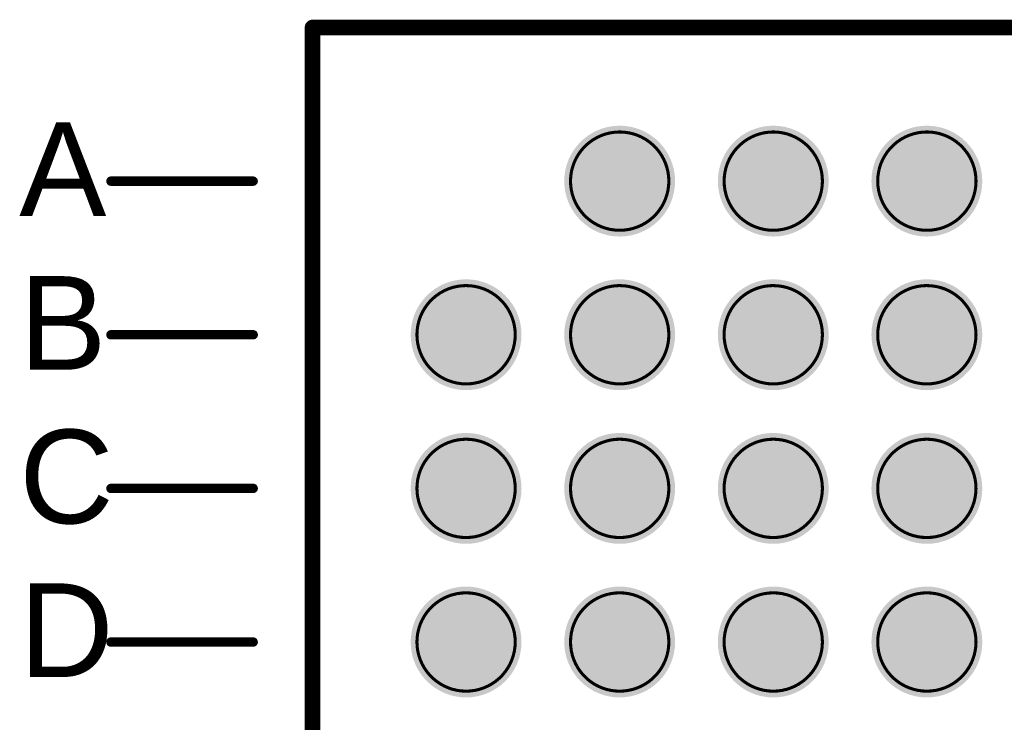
# Model space of a CAD drawing. Header units: inches. Extents: x -0.12 to 1.77, y 0 to 1.45.
# Tile 5 of 24: x -0.09 to 0.22, y 0.96 to 1.18. Entities that reach past the tile are written whole.
import ezdxf

# ---------------------------------------------------------------- set-up
doc = ezdxf.new("R2010")
doc.units = ezdxf.units.IN
doc.header["$MEASUREMENT"] = 0
for name, color, linetype in [('Keep-Out Layer', 6, 'Continuous'), ('Mechanical 7', 56, 'Continuous'), ('Top Layer', 1, 'Continuous'), ('Top Overlay', 2, 'Continuous'), ('Top Paste', 8, 'Continuous'), ('Top Solder', 216, 'Continuous')]:
    doc.layers.add(name, color=color, linetype=linetype)
doc.styles.add('Arial', font='txt', dxfattribs={"height": 0.2})

# ---------------------------------------------------------------- blocks, each defined once
blk = doc.blocks.new('OSM__S____S_S______P________S____1')
at = {"layer": 'Top Layer'}
h = blk.add_hatch(color=1, dxfattribs=at)
edge = h.paths.add_edge_path()
edge.add_arc((-0.49213, 0.54134), 0.01575, 0, 360)
h = blk.add_hatch(color=1, dxfattribs=at)
edge = h.paths.add_edge_path()
edge.add_arc((-0.44291, 0.54134), 0.01575, 0, 360)
h = blk.add_hatch(color=1, dxfattribs=at)
edge = h.paths.add_edge_path()
edge.add_arc((-0.3937, 0.54134), 0.01575, 0, 360)
h = blk.add_hatch(color=1, dxfattribs=at)
edge = h.paths.add_edge_path()
edge.add_arc((-0.54134, 0.49213), 0.01575, 0, 360)
h = blk.add_hatch(color=1, dxfattribs=at)
edge = h.paths.add_edge_path()
edge.add_arc((-0.49213, 0.49213), 0.01575, 0, 360)
h = blk.add_hatch(color=1, dxfattribs=at)
edge = h.paths.add_edge_path()
edge.add_arc((-0.44291, 0.49213), 0.01575, 0, 360)
h = blk.add_hatch(color=1, dxfattribs=at)
edge = h.paths.add_edge_path()
edge.add_arc((-0.3937, 0.49213), 0.01575, 0, 360)
h = blk.add_hatch(color=1, dxfattribs=at)
edge = h.paths.add_edge_path()
edge.add_arc((-0.54134, 0.44291), 0.01575, 0, 360)
h = blk.add_hatch(color=1, dxfattribs=at)
edge = h.paths.add_edge_path()
edge.add_arc((-0.49213, 0.44291), 0.01575, 0, 360)
h = blk.add_hatch(color=1, dxfattribs=at)
edge = h.paths.add_edge_path()
edge.add_arc((-0.44291, 0.44291), 0.01575, 0, 360)
h = blk.add_hatch(color=1, dxfattribs=at)
edge = h.paths.add_edge_path()
edge.add_arc((-0.3937, 0.44291), 0.01575, 0, 360)
h = blk.add_hatch(color=1, dxfattribs=at)
edge = h.paths.add_edge_path()
edge.add_arc((-0.54134, 0.3937), 0.01575, 0, 360)
h = blk.add_hatch(color=1, dxfattribs=at)
edge = h.paths.add_edge_path()
edge.add_arc((-0.49213, 0.3937), 0.01575, 0, 360)
h = blk.add_hatch(color=1, dxfattribs=at)
edge = h.paths.add_edge_path()
edge.add_arc((-0.44291, 0.3937), 0.01575, 0, 360)
h = blk.add_hatch(color=1, dxfattribs=at)
edge = h.paths.add_edge_path()
edge.add_arc((-0.3937, 0.3937), 0.01575, 0, 360)
at = {"layer": 'Top Paste'}
h = blk.add_hatch(color=8, dxfattribs=at)
edge = h.paths.add_edge_path()
edge.add_arc((-0.49213, 0.54134), 0.01575, 0, 360)
h = blk.add_hatch(color=8, dxfattribs=at)
edge = h.paths.add_edge_path()
edge.add_arc((-0.44291, 0.54134), 0.01575, 0, 360)
h = blk.add_hatch(color=8, dxfattribs=at)
edge = h.paths.add_edge_path()
edge.add_arc((-0.3937, 0.54134), 0.01575, 0, 360)
h = blk.add_hatch(color=8, dxfattribs=at)
edge = h.paths.add_edge_path()
edge.add_arc((-0.54134, 0.49213), 0.01575, 0, 360)
h = blk.add_hatch(color=8, dxfattribs=at)
edge = h.paths.add_edge_path()
edge.add_arc((-0.49213, 0.49213), 0.01575, 0, 360)
h = blk.add_hatch(color=8, dxfattribs=at)
edge = h.paths.add_edge_path()
edge.add_arc((-0.44291, 0.49213), 0.01575, 0, 360)
h = blk.add_hatch(color=8, dxfattribs=at)
edge = h.paths.add_edge_path()
edge.add_arc((-0.3937, 0.49213), 0.01575, 0, 360)
h = blk.add_hatch(color=8, dxfattribs=at)
edge = h.paths.add_edge_path()
edge.add_arc((-0.54134, 0.44291), 0.01575, 0, 360)
h = blk.add_hatch(color=8, dxfattribs=at)
edge = h.paths.add_edge_path()
edge.add_arc((-0.49213, 0.44291), 0.01575, 0, 360)
h = blk.add_hatch(color=8, dxfattribs=at)
edge = h.paths.add_edge_path()
edge.add_arc((-0.44291, 0.44291), 0.01575, 0, 360)
h = blk.add_hatch(color=8, dxfattribs=at)
edge = h.paths.add_edge_path()
edge.add_arc((-0.3937, 0.44291), 0.01575, 0, 360)
h = blk.add_hatch(color=8, dxfattribs=at)
edge = h.paths.add_edge_path()
edge.add_arc((-0.54134, 0.3937), 0.01575, 0, 360)
h = blk.add_hatch(color=8, dxfattribs=at)
edge = h.paths.add_edge_path()
edge.add_arc((-0.49213, 0.3937), 0.01575, 0, 360)
h = blk.add_hatch(color=8, dxfattribs=at)
edge = h.paths.add_edge_path()
edge.add_arc((-0.44291, 0.3937), 0.01575, 0, 360)
h = blk.add_hatch(color=8, dxfattribs=at)
edge = h.paths.add_edge_path()
edge.add_arc((-0.3937, 0.3937), 0.01575, 0, 360)
at = {"layer": 'Top Solder'}
h = blk.add_hatch(color=216, dxfattribs=at)
edge = h.paths.add_edge_path()
edge.add_arc((-0.49213, 0.54134), 0.01776, 0, 360)
h = blk.add_hatch(color=216, dxfattribs=at)
edge = h.paths.add_edge_path()
edge.add_arc((-0.44291, 0.54134), 0.01776, 0, 360)
h = blk.add_hatch(color=216, dxfattribs=at)
edge = h.paths.add_edge_path()
edge.add_arc((-0.3937, 0.54134), 0.01776, 0, 360)
h = blk.add_hatch(color=216, dxfattribs=at)
edge = h.paths.add_edge_path()
edge.add_arc((-0.54134, 0.49213), 0.01776, 0, 360)
h = blk.add_hatch(color=216, dxfattribs=at)
edge = h.paths.add_edge_path()
edge.add_arc((-0.49213, 0.49213), 0.01776, 0, 360)
h = blk.add_hatch(color=216, dxfattribs=at)
edge = h.paths.add_edge_path()
edge.add_arc((-0.44291, 0.49213), 0.01776, 0, 360)
h = blk.add_hatch(color=216, dxfattribs=at)
edge = h.paths.add_edge_path()
edge.add_arc((-0.3937, 0.49213), 0.01776, 0, 360)
h = blk.add_hatch(color=216, dxfattribs=at)
edge = h.paths.add_edge_path()
edge.add_arc((-0.54134, 0.44291), 0.01776, 0, 360)
h = blk.add_hatch(color=216, dxfattribs=at)
edge = h.paths.add_edge_path()
edge.add_arc((-0.49213, 0.44291), 0.01776, 0, 360)
h = blk.add_hatch(color=216, dxfattribs=at)
edge = h.paths.add_edge_path()
edge.add_arc((-0.44291, 0.44291), 0.01776, 0, 360)
h = blk.add_hatch(color=216, dxfattribs=at)
edge = h.paths.add_edge_path()
edge.add_arc((-0.3937, 0.44291), 0.01776, 0, 360)
h = blk.add_hatch(color=216, dxfattribs=at)
edge = h.paths.add_edge_path()
edge.add_arc((-0.54134, 0.3937), 0.01776, 0, 360)
h = blk.add_hatch(color=216, dxfattribs=at)
edge = h.paths.add_edge_path()
edge.add_arc((-0.49213, 0.3937), 0.01776, 0, 360)
h = blk.add_hatch(color=216, dxfattribs=at)
edge = h.paths.add_edge_path()
edge.add_arc((-0.44291, 0.3937), 0.01776, 0, 360)
h = blk.add_hatch(color=216, dxfattribs=at)
edge = h.paths.add_edge_path()
edge.add_arc((-0.3937, 0.3937), 0.01776, 0, 360)
at = {"layer": 'Mechanical 7', "const_width": 0.003}
for points in [[(-0.65515, 0.54133), (-0.60956, 0.54133)], [(-0.65515, 0.49211), (-0.60956, 0.49212)], [(-0.65515, 0.4429), (-0.60956, 0.44291)], [(-0.65516, 0.39369), (-0.60957, 0.39369)]]:
    blk.add_lwpolyline(points, dxfattribs=at)
at = {"layer": 'Mechanical 7', "const_width": 0.0015}
for points in [[(-0.6559, 0.54133, 1), (-0.6544, 0.54133, 1)], [(-0.61031, 0.54133, 1), (-0.60881, 0.54133, 1)], [(-0.6559, 0.49211, 1), (-0.6544, 0.49211, 1)], [(-0.61031, 0.49212, 1), (-0.60881, 0.49212, 1)], [(-0.6559, 0.4429, 1), (-0.6544, 0.4429, 1)], [(-0.61031, 0.44291, 1), (-0.60881, 0.44291, 1)], [(-0.65591, 0.39369, 1), (-0.65441, 0.39369, 1)], [(-0.61032, 0.39369, 1), (-0.60882, 0.39369, 1)]]:
    blk.add_lwpolyline(points, format="xyb", close=True, dxfattribs=at)
at = {"layer": 'Top Overlay', "const_width": 0.004}
for points in [[(-0.59055, 0.59055), (0.59055, 0.59055)], [(-0.59055, 0.59055), (-0.59055, -0.59055)]]:
    blk.add_lwpolyline(points, dxfattribs=at)
at = {"layer": 'Top Overlay', "const_width": 0.002}
blk.add_lwpolyline([(-0.59155, 0.59055, 1), (-0.58955, 0.59055, 1)], format="xyb", close=True, dxfattribs=at)
blk.add_lwpolyline([(-0.59155, 0.59055, 1), (-0.58955, 0.59055, 1)], format="xyb", close=True, dxfattribs=at)
at = {"layer": 'Mechanical 7', "style": 'Arial'}
for s, p in [('A', (-0.68454, 0.53013)), ('B', (-0.68453, 0.48092)), ('C', (-0.68453, 0.43171)), ('D', (-0.68454, 0.38249))]:
    blk.add_text(s, height=0.03, rotation=360, dxfattribs=at).set_placement(p)
blk = doc.blocks.new('OSM__SIZE_M_MEDIUM__PLATFORM_SIDE_2')
at = {"layer": 'Mechanical 7'}
for points, const_width in [([(-0.88583, 0.59055), (-0.29528, 0.59055)], 0.000984), ([(-0.88583, 0.59055), (-0.88583, -0.59055)], 0.000984), ([(-0.95043, 0.54133), (-0.90484, 0.54133)], 0.003), ([(-0.95043, 0.49211), (-0.90483, 0.49212)], 0.003), ([(-0.95043, 0.4429), (-0.90483, 0.44291)], 0.003), ([(-0.95044, 0.39369), (-0.90484, 0.39369)], 0.003)]:
    blk.add_lwpolyline(points, dxfattribs=dict(at, const_width=const_width))
for points, const_width in [([(-0.88607, 0.59055, 1), (-0.88558, 0.59055, 1)], 0.000492), ([(-0.88607, 0.59055, 1), (-0.88558, 0.59055, 1)], 0.000492), ([(-0.78765, 0.55709, 1), (-0.78716, 0.55709, 1)], 0.000492), ([(-0.78765, 0.55709, 1), (-0.78716, 0.55709, 1)], 0.000492), ([(-0.73844, 0.55709, 1), (-0.73795, 0.55709, 1)], 0.000492), ([(-0.73844, 0.55709, 1), (-0.73795, 0.55709, 1)], 0.000492), ([(-0.68923, 0.55709, 1), (-0.68873, 0.55709, 1)], 0.000492), ([(-0.68923, 0.55709, 1), (-0.68874, 0.55709, 1)], 0.000492), ([(-0.95118, 0.54133, 1), (-0.94968, 0.54133, 1)], 0.0015), ([(-0.90559, 0.54133, 1), (-0.90409, 0.54133, 1)], 0.0015), ([(-0.8034, 0.54134, 1), (-0.80291, 0.54134, 1)], 0.000492), ([(-0.8034, 0.54134, 1), (-0.80291, 0.54134, 1)], 0.000492), ([(-0.77191, 0.54134, 1), (-0.77141, 0.54134, 1)], 0.000492), ([(-0.77191, 0.54134, 1), (-0.77141, 0.54134, 1)], 0.000492), ([(-0.75419, 0.54134, 1), (-0.7537, 0.54134, 1)], 0.000492), ([(-0.75419, 0.54134, 1), (-0.7537, 0.54134, 1)], 0.000492), ([(-0.72269, 0.54134, 1), (-0.7222, 0.54134, 1)], 0.000492), ([(-0.72269, 0.54134, 1), (-0.7222, 0.54134, 1)], 0.000492), ([(-0.70498, 0.54134, 1), (-0.70448, 0.54134, 1)], 0.000492), ([(-0.70498, 0.54134, 1), (-0.70448, 0.54134, 1)], 0.000492), ([(-0.67348, 0.54134, 1), (-0.67299, 0.54134, 1)], 0.000492), ([(-0.67348, 0.54134, 1), (-0.67299, 0.54134, 1)], 0.000492), ([(-0.78765, 0.52559, 1), (-0.78716, 0.52559, 1)], 0.000492), ([(-0.78765, 0.52559, 1), (-0.78716, 0.52559, 1)], 0.000492), ([(-0.73844, 0.52559, 1), (-0.73795, 0.52559, 1)], 0.000492), ([(-0.73844, 0.52559, 1), (-0.73795, 0.52559, 1)], 0.000492), ([(-0.68923, 0.52559, 1), (-0.68874, 0.52559, 1)], 0.000492), ([(-0.68923, 0.52559, 1), (-0.68874, 0.52559, 1)], 0.000492), ([(-0.83687, 0.50787, 1), (-0.83638, 0.50787, 1)], 0.000492), ([(-0.83687, 0.50788, 1), (-0.83637, 0.50788, 1)], 0.000492), ([(-0.78765, 0.50788, 1), (-0.78716, 0.50788, 1)], 0.000492), ([(-0.78766, 0.50787, 1), (-0.78717, 0.50787, 1)], 0.000492), ([(-0.73844, 0.50788, 1), (-0.73795, 0.50788, 1)], 0.000492), ([(-0.73844, 0.50787, 1), (-0.73795, 0.50787, 1)], 0.000492), ([(-0.68923, 0.50787, 1), (-0.68874, 0.50787, 1)], 0.000492), ([(-0.68923, 0.50788, 1), (-0.68874, 0.50788, 1)], 0.000492), ([(-0.95118, 0.49211, 1), (-0.94968, 0.49211, 1)], 0.0015), ([(-0.90558, 0.49212, 1), (-0.90408, 0.49212, 1)], 0.0015), ([(-0.85262, 0.49213, 1), (-0.85213, 0.49213, 1)], 0.000492), ([(-0.85262, 0.49213, 1), (-0.85213, 0.49213, 1)], 0.000492), ([(-0.82112, 0.49213, 1), (-0.82063, 0.49213, 1)], 0.000492), ([(-0.82112, 0.49213, 1), (-0.82063, 0.49213, 1)], 0.000492), ([(-0.80341, 0.49213, 1), (-0.80291, 0.49213, 1)], 0.000492), ([(-0.80341, 0.49213, 1), (-0.80291, 0.49213, 1)], 0.000492), ([(-0.77191, 0.49213, 1), (-0.77142, 0.49213, 1)], 0.000492), ([(-0.77191, 0.49213, 1), (-0.77142, 0.49213, 1)], 0.000492), ([(-0.75419, 0.49213, 1), (-0.7537, 0.49213, 1)], 0.000492), ([(-0.75419, 0.49213, 1), (-0.7537, 0.49213, 1)], 0.000492), ([(-0.7227, 0.49213, 1), (-0.7222, 0.49213, 1)], 0.000492), ([(-0.7227, 0.49213, 1), (-0.7222, 0.49213, 1)], 0.000492), ([(-0.70498, 0.49213, 1), (-0.70449, 0.49213, 1)], 0.000492), ([(-0.70498, 0.49213, 1), (-0.70449, 0.49213, 1)], 0.000492), ([(-0.67348, 0.49213, 1), (-0.67299, 0.49213, 1)], 0.000492), ([(-0.67348, 0.49213, 1), (-0.67299, 0.49213, 1)], 0.000492), ([(-0.83687, 0.47638, 1), (-0.83638, 0.47638, 1)], 0.000492), ([(-0.83687, 0.47638, 1), (-0.83638, 0.47638, 1)], 0.000492), ([(-0.78766, 0.47638, 1), (-0.78717, 0.47638, 1)], 0.000492), ([(-0.78766, 0.47638, 1), (-0.78717, 0.47638, 1)], 0.000492), ([(-0.73844, 0.47638, 1), (-0.73795, 0.47638, 1)], 0.000492), ([(-0.73844, 0.47638, 1), (-0.73795, 0.47638, 1)], 0.000492), ([(-0.68923, 0.47638, 1), (-0.68874, 0.47638, 1)], 0.000492), ([(-0.68923, 0.47638, 1), (-0.68874, 0.47638, 1)], 0.000492), ([(-0.83687, 0.45866, 1), (-0.83638, 0.45866, 1)], 0.000492), ([(-0.83687, 0.45866, 1), (-0.83637, 0.45866, 1)], 0.000492), ([(-0.78765, 0.45866, 1), (-0.78716, 0.45866, 1)], 0.000492), ([(-0.78766, 0.45866, 1), (-0.78717, 0.45866, 1)], 0.000492), ([(-0.73844, 0.45866, 1), (-0.73795, 0.45866, 1)], 0.000492), ([(-0.73844, 0.45866, 1), (-0.73795, 0.45866, 1)], 0.000492), ([(-0.68923, 0.45866, 1), (-0.68874, 0.45866, 1)], 0.000492), ([(-0.68923, 0.45866, 1), (-0.68874, 0.45866, 1)], 0.000492), ([(-0.95118, 0.4429, 1), (-0.94968, 0.4429, 1)], 0.0015), ([(-0.90558, 0.44291, 1), (-0.90408, 0.44291, 1)], 0.0015), ([(-0.85262, 0.44291, 1), (-0.85213, 0.44291, 1)], 0.000492), ([(-0.85262, 0.44291, 1), (-0.85213, 0.44291, 1)], 0.000492), ([(-0.82112, 0.44291, 1), (-0.82063, 0.44291, 1)], 0.000492), ([(-0.82112, 0.44291, 1), (-0.82063, 0.44291, 1)], 0.000492), ([(-0.80341, 0.44291, 1), (-0.80291, 0.44291, 1)], 0.000492), ([(-0.80341, 0.44291, 1), (-0.80291, 0.44291, 1)], 0.000492), ([(-0.77191, 0.44291, 1), (-0.77142, 0.44291, 1)], 0.000492), ([(-0.77191, 0.44291, 1), (-0.77142, 0.44291, 1)], 0.000492), ([(-0.75419, 0.44291, 1), (-0.7537, 0.44291, 1)], 0.000492), ([(-0.75419, 0.44291, 1), (-0.7537, 0.44291, 1)], 0.000492), ([(-0.7227, 0.44291, 1), (-0.7222, 0.44291, 1)], 0.000492), ([(-0.7227, 0.44291, 1), (-0.7222, 0.44291, 1)], 0.000492), ([(-0.70498, 0.44291, 1), (-0.70449, 0.44291, 1)], 0.000492), ([(-0.70498, 0.44291, 1), (-0.70449, 0.44291, 1)], 0.000492), ([(-0.67348, 0.44291, 1), (-0.67299, 0.44291, 1)], 0.000492), ([(-0.67348, 0.44291, 1), (-0.67299, 0.44291, 1)], 0.000492), ([(-0.83687, 0.42717, 1), (-0.83638, 0.42717, 1)], 0.000492), ([(-0.83687, 0.42717, 1), (-0.83638, 0.42717, 1)], 0.000492), ([(-0.78766, 0.42717, 1), (-0.78717, 0.42717, 1)], 0.000492), ([(-0.78766, 0.42717, 1), (-0.78717, 0.42717, 1)], 0.000492), ([(-0.73844, 0.42717, 1), (-0.73795, 0.42717, 1)], 0.000492), ([(-0.73844, 0.42717, 1), (-0.73795, 0.42717, 1)], 0.000492), ([(-0.68923, 0.42717, 1), (-0.68874, 0.42717, 1)], 0.000492), ([(-0.68923, 0.42717, 1), (-0.68874, 0.42717, 1)], 0.000492), ([(-0.83687, 0.40945, 1), (-0.83638, 0.40945, 1)], 0.000492), ([(-0.83687, 0.40945, 1), (-0.83637, 0.40945, 1)], 0.000492), ([(-0.78765, 0.40945, 1), (-0.78716, 0.40945, 1)], 0.000492), ([(-0.78766, 0.40945, 1), (-0.78717, 0.40945, 1)], 0.000492), ([(-0.73844, 0.40945, 1), (-0.73795, 0.40945, 1)], 0.000492), ([(-0.73844, 0.40945, 1), (-0.73795, 0.40945, 1)], 0.000492), ([(-0.68923, 0.40945, 1), (-0.68874, 0.40945, 1)], 0.000492), ([(-0.68923, 0.40945, 1), (-0.68874, 0.40945, 1)], 0.000492), ([(-0.95119, 0.39369, 1), (-0.94969, 0.39369, 1)], 0.0015), ([(-0.90559, 0.39369, 1), (-0.90409, 0.39369, 1)], 0.0015), ([(-0.85262, 0.3937, 1), (-0.85213, 0.3937, 1)], 0.000492), ([(-0.85262, 0.3937, 1), (-0.85213, 0.3937, 1)], 0.000492), ([(-0.82112, 0.3937, 1), (-0.82063, 0.3937, 1)], 0.000492), ([(-0.82112, 0.3937, 1), (-0.82063, 0.3937, 1)], 0.000492), ([(-0.80341, 0.3937, 1), (-0.80291, 0.3937, 1)], 0.000492), ([(-0.80341, 0.3937, 1), (-0.80291, 0.3937, 1)], 0.000492), ([(-0.77191, 0.3937, 1), (-0.77142, 0.3937, 1)], 0.000492), ([(-0.77191, 0.3937, 1), (-0.77142, 0.3937, 1)], 0.000492), ([(-0.75419, 0.3937, 1), (-0.7537, 0.3937, 1)], 0.000492), ([(-0.75419, 0.3937, 1), (-0.7537, 0.3937, 1)], 0.000492), ([(-0.7227, 0.3937, 1), (-0.7222, 0.3937, 1)], 0.000492), ([(-0.7227, 0.3937, 1), (-0.7222, 0.3937, 1)], 0.000492), ([(-0.70498, 0.3937, 1), (-0.70449, 0.3937, 1)], 0.000492), ([(-0.70498, 0.3937, 1), (-0.70449, 0.3937, 1)], 0.000492), ([(-0.67348, 0.3937, 1), (-0.67299, 0.3937, 1)], 0.000492), ([(-0.67348, 0.3937, 1), (-0.67299, 0.3937, 1)], 0.000492), ([(-0.83687, 0.37795, 1), (-0.83638, 0.37795, 1)], 0.000492), ([(-0.83687, 0.37795, 1), (-0.83638, 0.37795, 1)], 0.000492), ([(-0.78766, 0.37795, 1), (-0.78717, 0.37795, 1)], 0.000492), ([(-0.78766, 0.37795, 1), (-0.78717, 0.37795, 1)], 0.000492), ([(-0.73844, 0.37795, 1), (-0.73795, 0.37795, 1)], 0.000492), ([(-0.73844, 0.37795, 1), (-0.73795, 0.37795, 1)], 0.000492), ([(-0.68923, 0.37795, 1), (-0.68874, 0.37795, 1)], 0.000492), ([(-0.68923, 0.37795, 1), (-0.68874, 0.37795, 1)], 0.000492)]:
    blk.add_lwpolyline(points, format="xyb", close=True, dxfattribs=dict(at, const_width=const_width))
at = {"layer": 'Mechanical 7', "const_width": 0.000984}
for points in [[(-0.80316, 0.54134, -0.414214), (-0.7874, 0.55709)], [(-0.78741, 0.55709, -0.414214), (-0.77166, 0.54134)], [(-0.75394, 0.54134, -0.414214), (-0.73819, 0.55709)], [(-0.7382, 0.55709, -0.414214), (-0.72245, 0.54134)], [(-0.70473, 0.54134, -0.414214), (-0.68898, 0.55709)], [(-0.68898, 0.55709, -0.414214), (-0.67323, 0.54134)], [(-0.78741, 0.52559, -0.414214), (-0.80316, 0.54134)], [(-0.77166, 0.54134, -0.414214), (-0.78741, 0.52559)], [(-0.7382, 0.52559, -0.414214), (-0.75394, 0.54134)], [(-0.72245, 0.54134, -0.414214), (-0.7382, 0.52559)], [(-0.68898, 0.52559, -0.414214), (-0.70473, 0.54134)], [(-0.67323, 0.54134, -0.414214), (-0.68898, 0.52559)], [(-0.85237, 0.49213, -0.414214), (-0.83662, 0.50788)], [(-0.83662, 0.50787, -0.414214), (-0.82088, 0.49213)], [(-0.80316, 0.49213, -0.414214), (-0.78741, 0.50788)], [(-0.78741, 0.50787, -0.414214), (-0.77166, 0.49213)], [(-0.75395, 0.49213, -0.414214), (-0.7382, 0.50788)], [(-0.7382, 0.50787, -0.414214), (-0.72245, 0.49213)], [(-0.70473, 0.49213, -0.414214), (-0.68898, 0.50788)], [(-0.68899, 0.50787, -0.414214), (-0.67324, 0.49213)], [(-0.83662, 0.47638, -0.414214), (-0.85237, 0.49213)], [(-0.82088, 0.49213, -0.414214), (-0.83662, 0.47638)], [(-0.78741, 0.47638, -0.414214), (-0.80316, 0.49213)], [(-0.77166, 0.49213, -0.414214), (-0.78741, 0.47638)], [(-0.7382, 0.47638, -0.414214), (-0.75395, 0.49213)], [(-0.72245, 0.49213, -0.414214), (-0.7382, 0.47638)], [(-0.68899, 0.47638, -0.414214), (-0.70473, 0.49213)], [(-0.67324, 0.49213, -0.414214), (-0.68899, 0.47638)], [(-0.85237, 0.44291, -0.414214), (-0.83662, 0.45866)], [(-0.83662, 0.45866, -0.414214), (-0.82088, 0.44291)], [(-0.80316, 0.44291, -0.414214), (-0.78741, 0.45866)], [(-0.78741, 0.45866, -0.414214), (-0.77166, 0.44291)], [(-0.75395, 0.44291, -0.414214), (-0.7382, 0.45866)], [(-0.7382, 0.45866, -0.414214), (-0.72245, 0.44291)], [(-0.70473, 0.44291, -0.414214), (-0.68898, 0.45866)], [(-0.68899, 0.45866, -0.414214), (-0.67324, 0.44291)], [(-0.83662, 0.42717, -0.414214), (-0.85237, 0.44291)], [(-0.82088, 0.44291, -0.414214), (-0.83662, 0.42717)], [(-0.78741, 0.42717, -0.414214), (-0.80316, 0.44291)], [(-0.77166, 0.44291, -0.414214), (-0.78741, 0.42717)], [(-0.7382, 0.42717, -0.414214), (-0.75395, 0.44291)], [(-0.72245, 0.44291, -0.414214), (-0.7382, 0.42717)], [(-0.68899, 0.42717, -0.414214), (-0.70473, 0.44291)], [(-0.67324, 0.44291, -0.414214), (-0.68899, 0.42717)], [(-0.85237, 0.3937, -0.414214), (-0.83662, 0.40945)], [(-0.83662, 0.40945, -0.414214), (-0.82088, 0.3937)], [(-0.80316, 0.3937, -0.414214), (-0.78741, 0.40945)], [(-0.78741, 0.40945, -0.414214), (-0.77166, 0.3937)], [(-0.75395, 0.3937, -0.414214), (-0.7382, 0.40945)], [(-0.7382, 0.40945, -0.414214), (-0.72245, 0.3937)], [(-0.70473, 0.3937, -0.414214), (-0.68898, 0.40945)], [(-0.68899, 0.40945, -0.414214), (-0.67324, 0.3937)], [(-0.83662, 0.37795, -0.414214), (-0.85237, 0.3937)], [(-0.82088, 0.3937, -0.414214), (-0.83662, 0.37795)], [(-0.78741, 0.37795, -0.414214), (-0.80316, 0.3937)], [(-0.77166, 0.3937, -0.414214), (-0.78741, 0.37795)], [(-0.7382, 0.37795, -0.414214), (-0.75395, 0.3937)], [(-0.72245, 0.3937, -0.414214), (-0.7382, 0.37795)], [(-0.68899, 0.37795, -0.414214), (-0.70473, 0.3937)], [(-0.67324, 0.3937, -0.414214), (-0.68899, 0.37795)]]:
    blk.add_lwpolyline(points, format="xyb", dxfattribs=at)
at = {"layer": 'Top Overlay', "const_width": 0.004}
for points in [[(-0.88583, 0.59055), (0.88583, 0.59055)], [(-0.88583, -0.59055), (-0.88583, 0.59055)]]:
    blk.add_lwpolyline(points, dxfattribs=at)
at = {"layer": 'Top Overlay', "const_width": 0.002}
blk.add_lwpolyline([(-0.88683, 0.59055, 1), (-0.88483, 0.59055, 1)], format="xyb", close=True, dxfattribs=at)
blk.add_lwpolyline([(-0.88683, 0.59055, 1), (-0.88483, 0.59055, 1)], format="xyb", close=True, dxfattribs=at)
at = {"layer": 'Mechanical 7', "style": 'Arial'}
for s, p in [('A', (-0.97981, 0.53013)), ('B', (-0.97981, 0.48092)), ('C', (-0.97981, 0.4317)), ('D', (-0.97982, 0.38249))]:
    blk.add_text(s, height=0.03, rotation=360, dxfattribs=at).set_placement(p)

msp = doc.modelspace()

# ---------------------------------------------------------------- linework, layer by layer
at = {"layer": 'Keep-Out Layer', "const_width": 0.005}
for points in [[(0, 1.1811), (1.77165, 1.1811)], [(0, 0), (0, 1.1811)]]:
    msp.add_lwpolyline(points, dxfattribs=at)
at = {"layer": 'Keep-Out Layer', "const_width": 0.0025}
msp.add_lwpolyline([(-0.00125, 1.1811, 1), (0.00125, 1.1811, 1)], format="xyb", close=True, dxfattribs=at)
msp.add_lwpolyline([(-0.00125, 1.1811, 1), (0.00125, 1.1811, 1)], format="xyb", close=True, dxfattribs=at)

# ---------------------------------------------------------------- block references
for name, p in [('OSM__S____S_S______P________S____1', (0.59055, 0.59055)), ('OSM__SIZE_M_MEDIUM__PLATFORM_SIDE_2', (0.88583, 0.59055))]:
    msp.add_blockref(name, p)

doc.saveas('drawing.dxf')
